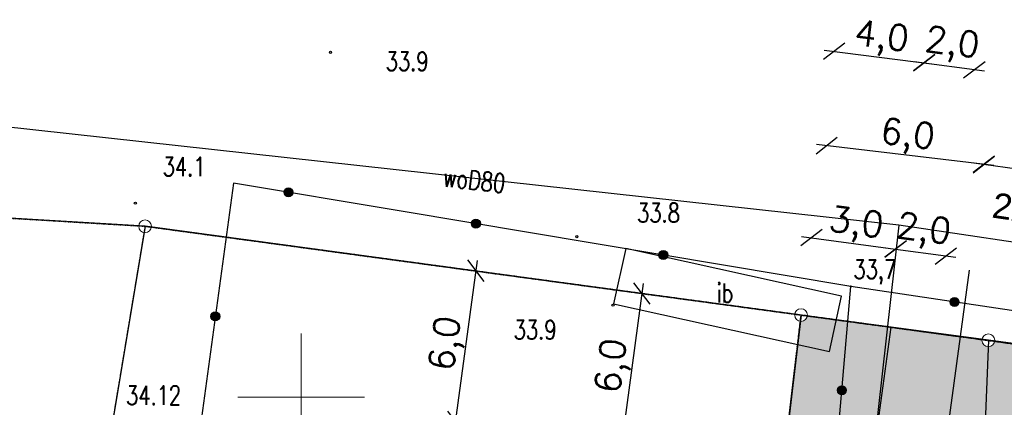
# Model space of a CAD drawing. Header units: inches. Extents: x 6268 to 12323, y 5221 to 42059.
# Tile 26 of 98: x 8095 to 8872, y 7347 to 7653. Entities that reach past the tile are written whole.
import ezdxf
from ezdxf.enums import TextEntityAlignment as Align

# ---------------------------------------------------------------- set-up
doc = ezdxf.new("R2010")
doc.units = ezdxf.units.IN
doc.header["$MEASUREMENT"] = 0
doc.linetypes.add('2', pattern=[1.5, 1, -0.5])
doc.linetypes.add('901', pattern=[0])
doc.layers.get('Defpoints').update_dxf_attribs({"lineweight": 9})
for name, color, linetype in [('202-punkt_graniczny', 7, 'Continuous'), ('218-kontur_uzytku_gruntowego', 7, 'Continuous'), ('219-dzialka_ewidencyjna', 7, 'Continuous'), ('inna_budowla', 7, 'Continuous'), ('inna_budowla-Atr17', 7, 'Continuous'), ('ogrodzenie_trwale', 7, 'Continuous'), ('pikieta_naturalna', 7, 'Continuous'), ('pikieta_naturalna-Atr2', 7, 'Continuous'), ('pikieta_sztuczna-Atr2', 7, 'Continuous'), ('przewod_wodociagowy', 7, 'Continuous'), ('przewod_wodociagowy-Atr1', 7, 'Continuous'), ('rzedna-Atr2', 7, 'Continuous')]:
    doc.layers.add(name, color=color, linetype=linetype)
doc.layers.add('opisy', color=7, linetype='Continuous', lineweight=20)
doc.styles.add('arial', font='arial.ttf', dxfattribs={"height": 1.7})
doc.styles.get("Standard").update_dxf_attribs({"font": 'txt.shx'})
doc.styles.add('STYL_ARIAL', font='simplex', dxfattribs={"width": 0.75, "oblique": 0.1})
doc.dimstyles.new('ISO-25', dxfattribs={"dimtxt": 13, "dimasz": 7, "dimexe": 1, "dimexo": 90, "dimgap": 2.5, "dimtad": 1, "dimdec": 0, "dimtxsty": 'Standard', "dimblk": 'ARCHTICK', "dimcen": 2.5, "dimdle": 8, "dimadec": 0, "dimazin": 0, "dimtfac": 1, "dimtdec": 0, "dimtmove": 1, "dimatfit": 3, "dimldrblk": 'ARCHTICK', "dimfxl": 2, "dimfxlon": 1, "dimarcsym": 0})

# ---------------------------------------------------------------- blocks, each defined once
blk = doc.blocks.new('202')
at = {"color": 0, "linetype": 'Continuous', "lineweight": 0}
blk.add_circle((0, 0), 0.25, dxfattribs=at)
blk = doc.blocks.new('PW01')
at = {"color": 7}
blk.add_polyline3d([(0.045, 0, 0), (0.0318, -0.0318, 0), (0, -0.045, 0), (-0.0318, -0.0318, 0), (-0.045, 0, 0), (-0.0318, 0.0318, 0), (0, 0.045, 0), (0.0318, 0.0318, 0), (0.045, 0, 0)], dxfattribs=at)
blk = doc.blocks.new('801')
at = {"linetype": 'Continuous', "lineweight": 13}
h = blk.add_hatch(color=0, dxfattribs=at)
edge = h.paths.add_edge_path()
edge.add_arc((0, 0), 0.045, 0, 360)
blk = doc.blocks.new('_Oblique')
at = {"color": 0, "linetype": 'ByBlock', "lineweight": -2}
blk.add_line((-0.5, -0.5), (0.5, 0.5), dxfattribs=at)
blk = doc.blocks.new('*D1483')
at = {"color": 0, "lineweight": -2}
blk.add_line((8847.754713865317, 7539.659984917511), (8962.701552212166, 7524.064333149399), dxfattribs=at)
at = {"layer": 'Defpoints', "color": 0}
for p in [(8954.774184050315, 7525.139895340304), (8821.117015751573, 7283.824625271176), (8920.20911777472, 7270.380097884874)]:
    blk.add_point(p, dxfattribs=at)
at = {"color": 0, "lineweight": -2, "xscale": 15, "yscale": 15, "zscale": 15}
for p, rotation in [((8855.682082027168, 7538.584422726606), 172.2734560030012), ((8954.774184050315, 7525.139895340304), 352.2734560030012)]:
    blk.add_blockref('_Oblique', p, dxfattribs=dict(at, rotation=rotation))
at = {"color": 0, "insert": (8907.132774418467, 7545.900206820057), "char_height": 20, "attachment_point": 5, "rotation": 352.2734560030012}
blk.add_mtext('5,0', dxfattribs=at)
blk = doc.blocks.new('_ArchTick')
at = {"color": 0, "linetype": 'ByBlock', "const_width": 0.15}
blk.add_lwpolyline([(-0.5, -0.5), (0.5, 0.5)], dxfattribs=at)
blk = doc.blocks.new('*D1484')
at = {"color": 0, "lineweight": -2}
blk.add_line((8863.62670220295, 7537.644736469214), (8723.693932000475, 7554.195924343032), dxfattribs=at)
at = {"layer": 'Defpoints', "color": 0}
for p in [(8731.638552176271, 7553.256238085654), (8701.444521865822, 7297.979436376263), (8825.488051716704, 7283.3076210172)]:
    blk.add_point(p, dxfattribs=at)
at = {"color": 0, "lineweight": -2}
for p, xscale, yscale, zscale, rotation in [((8731.638552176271, 7553.256238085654), 15.00000000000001, 15.00000000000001, 15.00000000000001, 173.2544203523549), ((8855.682082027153, 7538.584422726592), 15, 15, 15, 353.2544203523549)]:
    blk.add_blockref('_Oblique', p, dxfattribs=dict(at, xscale=xscale, yscale=yscale, zscale=zscale, rotation=rotation))
at = {"color": 0, "insert": (8795.324344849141, 7559.988928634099), "char_height": 20, "attachment_point": 5, "rotation": 353.2544203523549}
blk.add_mtext('6,0', dxfattribs=at)
blk = doc.blocks.new('*D1485')
at = {"color": 0, "lineweight": -2}
blk.add_line((8729.649422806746, 7628.609863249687), (8816.461048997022, 7617.681553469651), dxfattribs=at)
at = {"layer": 'Defpoints', "color": 0}
for p in [(8808.52369387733, 7618.680749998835), (8711.339638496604, 7419.110276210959), (8782.276554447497, 7410.180359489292)]:
    blk.add_point(p, dxfattribs=at)
at = {"color": 0, "lineweight": -2, "xscale": 15, "yscale": 15, "zscale": 15}
for p, rotation in [((8737.586777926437, 7627.610666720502), 172.8250441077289), ((8808.52369387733, 7618.680749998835), 352.8250441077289)]:
    blk.add_blockref('_Oblique', p, dxfattribs=dict(at, rotation=rotation))
at = {"color": 0, "insert": (8774.82464642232, 7637.201441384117), "char_height": 20, "attachment_point": 5, "rotation": 352.8250441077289}
blk.add_mtext('4,0', dxfattribs=at)
blk = doc.blocks.new('*D1486')
at = {"color": 0, "lineweight": -2}
blk.add_line((8800.59632571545, 7619.756312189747), (8856.087902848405, 7612.227376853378), dxfattribs=at)
at = {"layer": 'Defpoints', "color": 0}
for p in [(8848.160534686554, 7613.30293904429), (8764.138760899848, 7291.544199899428), (8803.775601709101, 7286.166388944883)]:
    blk.add_point(p, dxfattribs=at)
at = {"color": 0, "lineweight": -2, "xscale": 15, "yscale": 15, "zscale": 15}
for p, rotation in [((8808.523693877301, 7618.680749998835), 172.273456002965), ((8848.160534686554, 7613.30293904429), 352.2734560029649)]:
    blk.add_blockref('_Oblique', p, dxfattribs=dict(at, rotation=rotation))
at = {"color": 0, "insert": (8830.549257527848, 7632.259464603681), "char_height": 20, "attachment_point": 5, "rotation": 352.27345600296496}
blk.add_mtext('2,0', dxfattribs=at)
blk = doc.blocks.new('*D1507')
at = {"color": 0, "lineweight": -2}
blk.add_line((8568.860508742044, 7310.551235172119), (8587.038989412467, 7444.70842251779), dxfattribs=at)
at = {"layer": 'Defpoints', "color": 0}
for p in [(8585.964795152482, 7436.780868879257), (8777.762612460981, 7410.79200474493), (8761.732520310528, 7292.489924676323)]:
    blk.add_point(p, dxfattribs=at)
at = {"color": 0, "lineweight": -2, "yscale": 15, "zscale": 15}
for p, xscale, rotation in [((8585.964795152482, 7436.780868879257), 14.99999999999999, 82.28334273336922), ((8569.934703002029, 7318.478788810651), 15, 262.2833427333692)]:
    blk.add_blockref('_Oblique', p, dxfattribs=dict(at, xscale=xscale, rotation=rotation))
at = {"color": 0, "insert": (8563.911372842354, 7379.532047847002), "char_height": 20, "attachment_point": 5, "rotation": 82.2833427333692}
blk.add_mtext('6,0', dxfattribs=at)
blk = doc.blocks.new('*D1508')
at = {"color": 0, "lineweight": -2}
blk.add_line((8437.69302112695, 7327.773177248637), (8456.002832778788, 7462.724572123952), dxfattribs=at)
at = {"layer": 'Defpoints', "color": 0}
for p in [(8454.927270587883, 7454.797203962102), (8837.275703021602, 7402.92128382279), (8821.117015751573, 7283.824625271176)]:
    blk.add_point(p, dxfattribs=at)
at = {"color": 0, "lineweight": -2, "xscale": 15, "yscale": 15, "zscale": 15}
for p, rotation in [((8454.927270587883, 7454.797203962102), 82.27345600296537), ((8438.768583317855, 7335.700545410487), 262.2734560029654)]:
    blk.add_blockref('_Oblique', p, dxfattribs=dict(at, rotation=rotation))
at = {"color": 0, "insert": (8432.809879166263, 7397.153516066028), "char_height": 20, "attachment_point": 5, "rotation": 82.27345600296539}
blk.add_mtext('6,0', dxfattribs=at)
blk = doc.blocks.new('*D1513')
at = {"color": 0, "lineweight": -2}
blk.add_line((8711.718552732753, 7481.840133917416), (8793.934681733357, 7470.763684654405), dxfattribs=at)
at = {"layer": 'Defpoints', "color": 0}
for p in [(8786.00630987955, 7471.831823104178), (8711.339638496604, 7419.110276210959), (8777.699023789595, 7410.170103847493)]:
    blk.add_point(p, dxfattribs=at)
at = {"color": 0, "lineweight": -2}
for p, xscale, yscale, zscale, rotation in [((8719.64692458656, 7480.771995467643), 15.00000000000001, 15.00000000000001, 15.00000000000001, 172.3271083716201), ((8786.00630987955, 7471.831823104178), 15, 15, 15, 352.3271083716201)]:
    blk.add_blockref('_Oblique', p, dxfattribs=dict(at, xscale=xscale, yscale=yscale, zscale=zscale, rotation=rotation))
at = {"color": 0, "insert": (8754.718112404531, 7490.341734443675), "char_height": 20, "attachment_point": 5, "rotation": 352.32710837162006}
blk.add_mtext('3,0', dxfattribs=at)
blk = doc.blocks.new('*D1514')
at = {"color": 0, "lineweight": -2}
blk.add_line((8778.132703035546, 7472.870276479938), (8833.63453953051, 7465.339949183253), dxfattribs=at)
at = {"layer": 'Defpoints', "color": 0}
for p in [(8825.70717136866, 7466.415511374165), (8761.732520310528, 7292.489924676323), (8801.379620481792, 7287.110721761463)]:
    blk.add_point(p, dxfattribs=at)
at = {"color": 0, "lineweight": -2, "xscale": 15, "yscale": 15, "zscale": 15}
for p, rotation in [((8786.060071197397, 7471.794714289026), 172.2734560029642), ((8825.70717136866, 7466.415511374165), 352.2734560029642)]:
    blk.add_blockref('_Oblique', p, dxfattribs=dict(at, rotation=rotation))
at = {"color": 0, "insert": (8808.09076452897, 7485.372732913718), "char_height": 20, "attachment_point": 5, "rotation": 352.27345600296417}
blk.add_mtext('2,0', dxfattribs=at)

msp = doc.modelspace()

# ---------------------------------------------------------------- hatches: boundary and pattern name
at = {"transparency": 33554585}
h = msp.add_hatch(color=6, dxfattribs=at)
h.set_gradient(color1=(88, 186, 72), color2=(88, 186, 72))
h.paths.add_polyline_path([(8806.037885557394, 7126.178006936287), (8808.12689826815, 7156.754727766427), (8749.514679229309, 7165.17218105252), (8753.955720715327, 7197.904617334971), (8741.948970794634, 7198.792275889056), (8684.754997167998, 7194.349217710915), (8684.027615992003, 7188.1995404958), (8692.559048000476, 7172.461647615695), (8678.638336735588, 7035.023844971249), (8733.965679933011, 7031.243860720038), (8735.059048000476, 7045.281647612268), (8739.759048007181, 7105.601647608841), (8804.401432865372, 7102.225372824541)])
edge = h.paths.add_edge_path(flags=0)
edge.add_arc((8710.959048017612, 7044.561647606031), 0.2000000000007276, 0, 360)
edge = h.paths.add_edge_path(flags=0)
edge.add_arc((8710.959048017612, 7044.56164760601), 0.4000000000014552, 0, 360)
edge = h.paths.add_edge_path(flags=0)
edge.add_arc((8710.959048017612, 7044.56164760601), 0.5999999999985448, 0, 360)
edge = h.paths.add_edge_path(flags=0)
edge.add_arc((8710.959048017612, 7044.561647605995), 0.7999999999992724, 0, 360)
edge = h.paths.add_edge_path(flags=0)
edge.add_arc((8710.959048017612, 7044.56164760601), 1, 0, 360)
edge = h.paths.add_edge_path(flags=0)
edge.add_arc((8710.959048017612, 7044.561647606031), 1.200000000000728, 0, 360)
edge = h.paths.add_edge_path(flags=0)
edge.add_arc((8710.959048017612, 7044.56164760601), 1.400000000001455, 0, 360)
edge = h.paths.add_edge_path(flags=0)
edge.add_arc((8710.959048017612, 7044.56164760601), 1.599999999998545, 0, 360)
edge = h.paths.add_edge_path(flags=0)
edge.add_arc((8710.959048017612, 7044.561647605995), 1.799999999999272, 0, 360)
edge = h.paths.add_edge_path(flags=16)
edge.add_arc((8710.959048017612, 7044.56164760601), 2, 0, 360)
h.paths.add_polyline_path([(8804.401432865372, 7102.225372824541), (8739.759048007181, 7105.601647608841), (8735.059048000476, 7045.281647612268), (8733.965679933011, 7031.243860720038), (8799.247237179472, 7026.783800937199)])
h.paths.add_polyline_path([(8692.559048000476, 7172.461647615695), (8682.372844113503, 7174.209196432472), (8666.012092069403, 7035.886474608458), (8678.638336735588, 7035.023844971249)])
edge = h.paths.add_edge_path()
edge.add_line((8741.948970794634, 7198.792275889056), (8745.159048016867, 7199.041647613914))
edge.add_line((8745.159048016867, 7199.041647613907), (8754.010131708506, 7198.305650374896))
edge.add_line((8754.010131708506, 7198.305650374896), (8758.63066834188, 7232.361045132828))
edge.add_line((8758.63066834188, 7232.361045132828), (8753.676063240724, 7233.033271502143))
edge.add_line((8753.676063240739, 7233.033271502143), (8761.742779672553, 7292.488532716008))
edge.add_line((8761.742779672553, 7292.488532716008), (8766.224448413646, 7291.88047297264))
edge.add_line((8766.224448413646, 7291.88047297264), (8782.276491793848, 7410.179897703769))
edge.add_line((8782.276491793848, 7410.179897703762), (8748.305683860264, 7414.783458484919))
edge.add_line((8748.305683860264, 7414.783458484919), (8743.929935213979, 7363.974690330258))
edge.add_arc((8743.629048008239, 7360.487647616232), 3.499999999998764, 0, 85.06832210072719, ccw=False)
edge.add_arc((8743.629048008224, 7360.487647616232), 3.5, -94.91287611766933, 0, ccw=False)
edge.add_line((8743.329305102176, 7357.000506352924), (8730.75904800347, 7211.041647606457))
edge.add_line((8730.759048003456, 7211.041647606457), (8691.319433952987, 7219.715624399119))
edge.add_line((8691.319433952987, 7219.715624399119), (8689.011608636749, 7202.705933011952))
edge.add_line((8689.011608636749, 7202.705933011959), (8741.948970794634, 7198.792275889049))
h.paths.add_polyline_path([(8685.77175643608, 7202.945455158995), (8684.754997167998, 7194.349217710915), (8741.948970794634, 7198.792275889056)])
edge = h.paths.add_edge_path()
edge.add_line((8687.845688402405, 7220.479607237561), (8730.759048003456, 7211.041647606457))
edge.add_line((8730.759048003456, 7211.041647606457), (8743.329305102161, 7357.000506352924))
edge.add_arc((8743.629048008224, 7360.487647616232), 3.499999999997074, 179.9999999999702, 265.08712388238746, ccw=False)
edge.add_arc((8743.629048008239, 7360.487647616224), 3.500000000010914, 85.06832210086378, 179.9999999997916, ccw=False)
edge.add_line((8743.929935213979, 7363.974690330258), (8748.305683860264, 7414.783458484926))
edge.add_line((8748.305683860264, 7414.783458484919), (8739.327674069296, 7415.999990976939))
edge.add_line((8739.327674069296, 7415.999990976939), (8733.819048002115, 7390.981647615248))
edge.add_line((8733.819048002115, 7390.981647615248), (8708.668993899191, 7396.531190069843))
edge.add_line((8708.668993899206, 7396.531190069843), (8687.845688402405, 7220.479607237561))
h.paths.add_polyline_path([(8685.77175643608, 7202.945455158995), (8689.011608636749, 7202.705933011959), (8691.319433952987, 7219.715624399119), (8687.845688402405, 7220.479607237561)])
h.paths.add_polyline_path([(8682.372844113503, 7174.209196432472), (8692.559048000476, 7172.461647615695), (8684.027615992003, 7188.1995404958)], flags=17)
h.paths.add_polyline_path([(8697.427048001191, 7154.717647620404), (8710.81990514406, 7154.717647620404), (8710.81990514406, 7177.217647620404), (8697.427048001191, 7177.217647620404)], flags=16)
h.paths.add_polyline_path([(8677.972762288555, 7046.27421903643), (8721.18704800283, 7046.27421903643), (8721.18704800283, 7073.059933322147), (8677.972762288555, 7073.059933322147)])
h.paths.add_polyline_path([(8758.05362482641, 7163.945880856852), (8787.953666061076, 7159.949110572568), (8784.68756785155, 7160.120910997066), (8757.73304800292, 7163.991919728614)], flags=17)
h.paths.add_polyline_path([(8747.455048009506, 7118.386314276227), (8773.883619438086, 7118.386314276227), (8773.883619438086, 7148.386314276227), (8747.455048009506, 7148.386314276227)], flags=16)
h.paths.add_polyline_path([(8737.830762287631, 7076.71021904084), (8784.795048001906, 7076.71021904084), (8784.795048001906, 7103.495933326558), (8737.830762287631, 7103.495933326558)], flags=16)
h.paths.add_polyline_path([(8739.024762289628, 7199.438219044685), (8750.498981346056, 7198.160173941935), (8759.118322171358, 7228.829752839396), (8739.024762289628, 7226.223933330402)])
h = msp.add_hatch(color=6, dxfattribs=at)
h.set_gradient(color1=(88, 186, 72), color2=(88, 186, 72))
h.paths.add_polyline_path([(8739.327674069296, 7415.999990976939), (8716.373769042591, 7419.110276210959, -0.4092581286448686), (8710.83174410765, 7414.816260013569), (8708.668993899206, 7396.531190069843), (8733.819048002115, 7390.981647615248)])
h = msp.add_hatch(color=6, dxfattribs=at)
h.set_gradient(color1=(88, 186, 72), color2=(88, 186, 72))
h.paths.add_polyline_path([(8821.117015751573, 7283.824625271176, 0.4964049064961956), (8770.36014929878, 7322.35110738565), (8782.276554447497, 7410.180359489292), (8779.598328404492, 7410.54326274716), (8766.224448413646, 7291.88047297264), (8801.379620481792, 7287.110721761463), (8793.312904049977, 7227.655460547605), (8788.35829894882, 7228.32768691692), (8783.947245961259, 7195.81627910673), (8800.719048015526, 7194.421647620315), (8801.407963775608, 7185.582475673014), (8807.672488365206, 7184.732523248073)])
h.paths.add_polyline_path([(8801.407963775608, 7185.582475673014), (8800.719048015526, 7194.421647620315), (8783.947245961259, 7195.81627910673), (8782.899462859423, 7188.093655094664)], flags=16)
h.paths.add_polyline_path([(8800.156762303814, 7179.840219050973), (8838.549619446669, 7179.840219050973), (8838.549619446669, 7206.625933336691), (8800.156762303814, 7206.625933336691)], flags=9)
h.paths.add_polyline_path([(8766.654000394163, 7270.198599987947), (8850.463524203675, 7270.198599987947), (8850.463524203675, 7315.91288570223), (8766.654000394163, 7315.91288570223)], flags=9)
h = msp.add_hatch(color=6, dxfattribs=at)
h.set_gradient(color1=(248, 246, 176), color2=(248, 246, 176))
edge = h.paths.add_edge_path()
edge.add_arc((8859.2190480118, 7399.981647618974), 5.000000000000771, 174.8630249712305, 267.68957020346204, ccw=False)
edge.add_line((8854.239130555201, 7400.429332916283), (8782.276554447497, 7410.180359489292))
edge.add_line((8782.276554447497, 7410.180359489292), (8770.36014929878, 7322.35110738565))
edge.add_arc((8781.117015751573, 7283.824625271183), 39.99999999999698, -2.6147972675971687e-12, 105.6001094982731, ccw=False)
edge.add_line((8821.117015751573, 7283.824625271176), (8854.350597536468, 7279.315589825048))
edge.add_line((8854.350597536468, 7279.315589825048), (8859.017479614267, 7394.985712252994))
edge = h.paths.add_edge_path()
edge.add_line((8943.351056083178, 7388.339726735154), (8864.138370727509, 7399.087072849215))
edge.add_arc((8859.2190480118, 7399.981647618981), 5.000000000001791, 267.68957020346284, 349.69343467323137, ccw=False)
edge.add_line((8859.017479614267, 7394.985712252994), (8854.350597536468, 7279.315589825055))
edge.add_line((8854.350597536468, 7279.315589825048), (8934.678302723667, 7268.416961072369))
edge.add_line((8934.678302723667, 7268.416961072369), (8935.483048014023, 7269.34564761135))
edge.add_line((8935.483048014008, 7269.34564761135), (8938.54808751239, 7270.245662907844))
edge.add_line((8938.54808751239, 7270.245662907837), (8943.351056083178, 7388.339726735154))
h.paths.add_polyline_path([(9014.419048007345, 7337.981647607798), (9010.181116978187, 7345.044866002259), (8972.219048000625, 7350.181647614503), (8976.768196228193, 7383.805786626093), (8943.351056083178, 7388.339726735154), (8938.53956584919, 7270.036134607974), (8940.891048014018, 7269.34564761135), (8942.63076242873, 7267.337994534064), (9066.061735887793, 7250.591240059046)])
edge = h.paths.add_edge_path()
edge.add_line((9105.61234583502, 7366.324588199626), (9037.365269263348, 7375.584152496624))
edge.add_line((9037.365269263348, 7375.584152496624), (9032.819048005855, 7341.98164761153))
edge.add_line((9032.81904800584, 7341.981647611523), (9010.181116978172, 7345.044866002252))
edge.add_line((9010.181116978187, 7345.044866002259), (9014.419048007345, 7337.981647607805))
edge.add_line((9014.41904800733, 7337.981647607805), (9066.061735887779, 7250.591240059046))
edge.add_line((9066.061735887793, 7250.591240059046), (9374.174630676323, 7208.787381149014))
edge.add_arc((9374.87504801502, 7208.073647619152), 1.000000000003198, 30.086415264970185, 134.4604967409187, ccw=False)
edge.add_line((9375.740318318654, 7208.574953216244), (9455.306468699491, 7197.779649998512))
edge.add_line((9455.306468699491, 7197.779649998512), (9440.075534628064, 7085.520942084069))
edge.add_line((9440.07553462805, 7085.520942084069), (9459.027289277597, 7084.141117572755))
edge.add_line((9459.027289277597, 7084.141117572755), (9586.504141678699, 7284.661323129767))
edge.add_line((9586.504141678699, 7284.66132312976), (9586.617340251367, 7301.0632334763))
edge.add_line((9586.617340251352, 7301.0632334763), (9499.173493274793, 7312.406568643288))
edge.add_arc((9499.039048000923, 7311.415647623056), 1.000000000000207, 0, 82.27345600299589, ccw=False)
edge.add_arc((9499.039048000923, 7311.415647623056), 1, -180, 0, ccw=False)
edge.add_arc((9499.039048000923, 7311.415647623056), 1, 82.27345600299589, 180, ccw=False)
edge.add_line((9499.173493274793, 7312.406568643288), (9106.778720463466, 7365.964775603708))
edge.add_arc((9106.429048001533, 7366.901647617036), 0.9999999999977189, 215.2439823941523, 290.46728273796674, ccw=False)
edge = h.paths.add_edge_path(flags=0)
edge.add_arc((9058.119048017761, 7307.041647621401), 0.2000000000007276, 0, 360)
edge = h.paths.add_edge_path(flags=0)
edge.add_arc((9058.119048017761, 7307.041647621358), 0.5999999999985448, 0, 360)
edge = h.paths.add_edge_path(flags=0)
edge.add_arc((9058.119048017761, 7307.041647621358), 1, 0, 360)
edge = h.paths.add_edge_path(flags=16)
edge.add_arc((9058.119048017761, 7307.041647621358), 1.400000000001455, 0, 360)
edge = h.paths.add_edge_path(flags=16)
edge.add_arc((9058.119048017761, 7307.041647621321), 1.799999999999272, 0, 360)
edge = h.paths.add_edge_path(flags=0)
edge.add_arc((9259.059048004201, 7229.841647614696), 0.2000000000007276, 0, 360)
edge = h.paths.add_edge_path(flags=0)
edge.add_arc((9259.059048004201, 7229.841647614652), 0.5999999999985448, 0, 360)
edge = h.paths.add_edge_path(flags=0)
edge.add_arc((9259.059048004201, 7229.841647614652), 1, 0, 360)
edge = h.paths.add_edge_path(flags=16)
edge.add_arc((9259.059048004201, 7229.841647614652), 1.400000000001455, 0, 360)
edge = h.paths.add_edge_path(flags=16)
edge.add_arc((9259.059048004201, 7229.841647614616), 1.799999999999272, 0, 360)
edge = h.paths.add_edge_path(flags=0)
edge.add_arc((9322.899048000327, 7236.661647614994), 0.2000000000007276, 0, 360)
edge = h.paths.add_edge_path(flags=0)
edge.add_arc((9322.899048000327, 7236.66164761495), 0.5999999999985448, 0, 360)
edge = h.paths.add_edge_path(flags=0)
edge.add_arc((9322.899048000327, 7236.66164761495), 1, 0, 360)
edge = h.paths.add_edge_path(flags=16)
edge.add_arc((9322.899048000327, 7236.66164761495), 1.400000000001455, 0, 360)
edge = h.paths.add_edge_path(flags=16)
edge.add_arc((9322.899048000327, 7236.661647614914), 1.799999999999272, 0, 360)
edge = h.paths.add_edge_path(flags=16)
edge.add_arc((9449.97904800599, 7120.301647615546), 1, 0, 360)
edge = h.paths.add_edge_path(flags=0)
edge.add_arc((9563.979048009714, 7285.601647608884), 0.2000000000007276, 0, 360)
edge = h.paths.add_edge_path(flags=0)
edge.add_arc((9563.979048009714, 7285.601647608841), 0.5999999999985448, 0, 360)
edge = h.paths.add_edge_path(flags=0)
edge.add_arc((9563.979048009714, 7285.601647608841), 1, 0, 360)
edge = h.paths.add_edge_path(flags=16)
edge.add_arc((9563.979048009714, 7285.601647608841), 1.400000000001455, 0, 360)
edge = h.paths.add_edge_path(flags=16)
edge.add_arc((9563.979048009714, 7285.601647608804), 1.799999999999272, 0, 360)
edge = h.paths.add_edge_path()
edge.add_line((9586.419048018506, 7215.581647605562), (9586.579508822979, 7295.581647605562))
edge.add_line((9586.579508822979, 7295.581647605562), (9590.641485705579, 7291.169336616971))
edge.add_line((9590.641485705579, 7291.169336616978), (9459.027289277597, 7084.141117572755))
edge.add_line((9459.027289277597, 7084.141117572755), (9463.980838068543, 7083.426655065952))
edge.add_line((9463.980838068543, 7083.426655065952), (9463.793705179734, 7080.709377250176))
edge.add_line((9463.79370517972, 7080.709377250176), (9528.579048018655, 7075.301647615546))
edge.add_line((9528.579048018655, 7075.301647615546), (9517.997100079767, 6936.179621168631))
edge.add_line((9517.997100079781, 6936.179621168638), (9583.592379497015, 6931.69803767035))
edge.add_line((9583.592379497, 6931.69803767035), (9583.985823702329, 6937.456734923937))
edge.add_line((9583.985823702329, 6937.456734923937), (9584.563986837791, 7003.542533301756))
edge.add_line((9584.563986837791, 7003.542533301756), (9585.516797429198, 7112.451671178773))
edge.add_arc((9582.667048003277, 7114.483647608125), 3.499999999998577, 180, 324.5097299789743, ccw=False)
edge.add_arc((9582.667048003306, 7114.483647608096), 3.500000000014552, 34.4877713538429, 179.9999999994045, ccw=False)
edge.add_line((9585.551912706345, 7116.465453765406), (9586.419048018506, 7215.58164760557))
edge = h.paths.add_edge_path(flags=0)
edge.add_arc((9584.679048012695, 7215.781647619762), 0.2000000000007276, 0, 360)
edge = h.paths.add_edge_path(flags=0)
edge.add_arc((9584.679048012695, 7215.781647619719), 0.5999999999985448, 0, 360)
edge = h.paths.add_edge_path(flags=16)
edge.add_arc((9584.679048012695, 7215.781647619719), 1, 0, 360)
edge = h.paths.add_edge_path(flags=16)
edge.add_arc((9584.679048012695, 7215.781647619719), 1.400000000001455, 0, 360)
edge = h.paths.add_edge_path(flags=17)
edge.add_arc((9584.679048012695, 7215.781647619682), 1.799999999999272, 0, 360)
edge = h.paths.add_edge_path(flags=0)
edge.add_arc((9580.779048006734, 7019.341647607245), 0.2000000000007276, 0, 360)
edge = h.paths.add_edge_path(flags=0)
edge.add_arc((9580.779048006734, 7019.341647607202), 0.5999999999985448, 0, 360)
edge = h.paths.add_edge_path(flags=0)
edge.add_arc((9580.779048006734, 7019.341647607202), 1, 0, 360)
edge = h.paths.add_edge_path(flags=16)
edge.add_arc((9580.779048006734, 7019.341647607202), 1.400000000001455, 0, 360)
edge = h.paths.add_edge_path(flags=16)
edge.add_arc((9580.779048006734, 7019.341647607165), 1.799999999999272, 0, 360)
edge = h.paths.add_edge_path(flags=16)
edge.add_arc((9579.141048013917, 6964.527647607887), 3.5, 0, 360)
edge = h.paths.add_edge_path(flags=16)
edge.add_arc((9579.141048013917, 6964.527647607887), 3.150000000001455, 0, 360)
edge = h.paths.add_edge_path(flags=0)
edge.add_arc((9579.141048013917, 6964.527647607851), 2.799999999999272, 0, 360)
edge = h.paths.add_edge_path(flags=0)
edge.add_arc((9579.141048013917, 6964.527647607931), 2.450000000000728, 0, 360)
edge = h.paths.add_edge_path(flags=0)
edge.add_arc((9579.141048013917, 6964.527647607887), 2.099999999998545, 0, 360)
edge = h.paths.add_edge_path(flags=0)
edge.add_arc((9579.141048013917, 6964.527647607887), 1.75, 0, 360)
edge = h.paths.add_edge_path(flags=0)
edge.add_arc((9579.141048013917, 6964.527647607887), 1.400000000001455, 0, 360)
edge = h.paths.add_edge_path(flags=0)
edge.add_arc((9579.141048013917, 6964.527647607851), 1.049999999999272, 0, 360)
edge = h.paths.add_edge_path(flags=0)
edge.add_arc((9579.141048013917, 6964.527647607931), 0.7000000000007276, 0, 360)
h.paths.add_polyline_path([(9528.579048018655, 7075.301647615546), (9463.79370517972, 7080.709377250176), (9459.157386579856, 7013.387348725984), (9458.537831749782, 7004.957961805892), (9488.186270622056, 7002.349231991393), (9487.694279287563, 6995.148136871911), (9484.341555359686, 6946.075557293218), (9486.548979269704, 6938.32821144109), (9517.997100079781, 6936.179621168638)])
h.paths.add_polyline_path([(8821.573286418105, 7314.911161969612), (8834.33008196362, 7315.47046612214), (8850.463524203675, 7315.91288570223), (8809.668646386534, 7314.633788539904)], flags=16)
h.paths.add_polyline_path([(8868.078762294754, 7267.648219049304), (8906.471619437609, 7267.648219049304), (8906.471619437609, 7294.433933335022), (8868.078762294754, 7294.433933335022)])
h.paths.add_polyline_path([(8994.3749469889, 7334.313920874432), (9021.361963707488, 7288.657728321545), (9040.731257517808, 7300.106765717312), (9013.74424079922, 7345.762958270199)], flags=16)
h.paths.add_polyline_path([(9308.549185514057, 7235.512332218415), (9321.371190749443, 7272.268690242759), (9293.04519007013, 7282.149868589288), (9280.223184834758, 7245.393510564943)], flags=16)
h.paths.add_polyline_path([(9061.054762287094, 7284.670219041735), (9104.26904800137, 7284.670219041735), (9104.26904800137, 7311.455933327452), (9061.054762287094, 7311.455933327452)], flags=16)
h.paths.add_polyline_path([(9211.586762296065, 7236.822219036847), (9254.80104801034, 7236.822219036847), (9254.80104801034, 7263.607933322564), (9211.586762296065, 7263.607933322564)], flags=16)
h.paths.add_polyline_path([(9326.94076229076, 7231.58421904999), (9365.333619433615, 7231.58421904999), (9365.333619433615, 7258.369933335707), (9326.94076229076, 7258.369933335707)], flags=16)
h.paths.add_polyline_path([(9519.996762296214, 7256.022219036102), (9563.21104801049, 7256.022219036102), (9563.21104801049, 7282.807933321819), (9519.996762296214, 7282.807933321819)], flags=16)
h.paths.add_polyline_path([(9429.27276229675, 7143.942219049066), (9472.487048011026, 7143.942219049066), (9472.487048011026, 7170.727933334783), (9429.27276229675, 7170.727933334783)], flags=17)
h.paths.add_polyline_path([(9527.775002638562, 7172.097356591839), (9547.31909485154, 7202.839335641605), (9528.331401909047, 7214.910686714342), (9508.787309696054, 7184.168707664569)], flags=16)
h.paths.add_polyline_path([(9504.580762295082, 7076.698219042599), (9555.830762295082, 7076.698219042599), (9555.830762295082, 7103.483933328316), (9504.580762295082, 7103.483933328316)], flags=16)
h.paths.add_polyline_path([(9529.210762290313, 7000.118219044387), (9572.425048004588, 7000.118219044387), (9572.425048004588, 7026.903933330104), (9529.210762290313, 7026.903933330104)], flags=16)

# ---------------------------------------------------------------- linework, layer by layer
at = {"color": 1}
msp.add_line((8784.054608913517, 7010.658325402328), (8844.356314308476, 7455.108514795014), dxfattribs=at)
at = {"color": 1, "linetype": '2', "lineweight": 30, "ltscale": 50}
for p, q in [((8612.518871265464, 6582.753221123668), (8711.419048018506, 7419.781647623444)), ((8711.419048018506, 7419.781647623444), (9627.019048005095, 7295.581647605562))]:
    msp.add_line(p, q, dxfattribs=at)
for p, q in [((8711.419048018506, 7419.781647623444), (8666.012092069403, 7035.886474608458)), ((8859.019048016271, 7399.781647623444), (8711.419048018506, 7419.781647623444)), ((8782.276554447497, 7410.180359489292), (8770.36014929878, 7322.35110738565)), ((9586.617340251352, 7301.0632334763), (8859.209933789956, 7399.755748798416))]:
    msp.add_line(p, q)
at = {"layer": '218-kontur_uzytku_gruntowego', "color": 3, "linetype": '2'}
for points in [[(7698.819048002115, 7519.381647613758, 0), (8193.619048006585, 7489.781647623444, 0)], [(8193.619048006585, 7489.781647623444, 0), (8065.419048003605, 6720.981647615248, 0)], [(8193.619048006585, 7489.781647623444, 0), (8711.419048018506, 7419.781647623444, 0)], [(8711.419048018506, 7419.781647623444, 0), (8193.619048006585, 7489.781647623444, 0)], [(8612.41904801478, 6582.781647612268, 0), (8711.419048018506, 7419.781647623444, 0)], [(8711.419048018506, 7419.781647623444, 0), (8859.019048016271, 7399.781647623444, 0)], [(8859.019048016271, 7399.781647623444, 0), (8711.419048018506, 7419.781647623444, 0)], [(8859.019048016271, 7399.781647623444, 0), (9627.019048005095, 7295.581647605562, 0)]]:
    msp.add_polyline3d(points, dxfattribs=at)
at = {"layer": '219-dzialka_ewidencyjna', "color": 7}
for points in [[(8193.619048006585, 7489.781647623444, 0), (7358.619048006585, 7539.381647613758, 0)], [(8193.619048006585, 7489.781647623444, 0), (8065.419048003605, 6720.981647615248, 0)], [(8711.419048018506, 7419.781647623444, 0), (8193.619048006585, 7489.781647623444, 0)], [(8711.419048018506, 7419.781647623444, 0), (8612.41904801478, 6582.781647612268, 0)], [(8859.2190480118, 7399.981647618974, 0), (8711.419048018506, 7419.781647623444, 0)], [(8859.2190480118, 7399.981647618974, 0), (8823.819048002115, 6522.581647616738, 0)], [(9627.41904801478, 7296.181647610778, 0), (8859.2190480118, 7399.981647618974, 0)]]:
    msp.add_polyline3d(points, dxfattribs=at)
at = {"layer": 'inna_budowla', "color": 7}
msp.add_polyline3d([(8573.01904800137, 7472.181647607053, 0), (8563.419048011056, 7428.581647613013, 0), (8733.819048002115, 7390.981647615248, 0), (8743.419048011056, 7434.581647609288, 0), (8573.01904800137, 7472.181647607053, 0)], dxfattribs=at)
at = {"layer": 'ogrodzenie_trwale', "color": 7, "linetype": '901'}
for points in [[(8263.419048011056, 7523.781647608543, 0), (8231.01904800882, 7286.781647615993, 0)], [(8395.81904801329, 7501.781647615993, 0), (8263.419048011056, 7523.781647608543, 0)], [(8750.67904800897, 7442.341647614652, 0), (8395.81904801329, 7501.781647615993, 0)], [(8730.759048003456, 7211.041647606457, 0), (8750.67904800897, 7442.341647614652, 0)], [(9129.259048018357, 7385.76164761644, 0), (8750.67904800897, 7442.341647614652, 0)]]:
    msp.add_polyline3d(points, dxfattribs=at)
at = {"layer": 'ogrodzenie_trwale', "color": 7}
for centre, radius in [((8306.843048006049, 7516.56564761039), 3.5), ((8306.843048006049, 7516.56564761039), 3.15), ((8306.843048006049, 7516.56564761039), 2.8), ((8306.843048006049, 7516.56564761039), 2.45), ((8306.843048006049, 7516.56564761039), 2.1), ((8306.843048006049, 7516.56564761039), 1.75), ((8306.843048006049, 7516.56564761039), 1.4), ((8306.843048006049, 7516.56564761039), 1.05), ((8306.843048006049, 7516.56564761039), 0.7000000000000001), ((8454.80104801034, 7491.901647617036), 3.5), ((8454.80104801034, 7491.901647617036), 3.15), ((8454.80104801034, 7491.901647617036), 2.8), ((8454.80104801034, 7491.901647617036), 2.45), ((8454.80104801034, 7491.901647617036), 2.1), ((8454.80104801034, 7491.901647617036), 1.75), ((8454.80104801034, 7491.901647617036), 1.4), ((8454.80104801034, 7491.901647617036), 1.05), ((8454.80104801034, 7491.901647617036), 0.7000000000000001), ((8602.741048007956, 7467.121647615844), 3.5), ((8602.741048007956, 7467.121647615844), 3.15), ((8602.741048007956, 7467.121647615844), 2.8), ((8602.741048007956, 7467.121647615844), 2.45), ((8602.741048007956, 7467.121647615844), 2.1), ((8602.741048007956, 7467.121647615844), 1.75), ((8602.741048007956, 7467.121647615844), 1.4), ((8602.741048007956, 7467.121647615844), 1.05), ((8602.741048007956, 7467.121647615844), 0.7000000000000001), ((8832.55504800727, 7430.105647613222), 3.5), ((8832.55504800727, 7430.105647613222), 3.15), ((8832.55504800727, 7430.105647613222), 2.8), ((8832.55504800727, 7430.105647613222), 2.45), ((8832.55504800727, 7430.105647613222), 2.1), ((8832.55504800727, 7430.105647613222), 1.75), ((8832.55504800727, 7430.105647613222), 1.4), ((8832.55504800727, 7430.105647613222), 1.05), ((8832.55504800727, 7430.105647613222), 0.7000000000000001), ((8249.063048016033, 7418.777647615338), 3.5), ((8249.063048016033, 7418.777647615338), 3.15), ((8249.063048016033, 7418.777647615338), 2.8), ((8249.063048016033, 7418.777647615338), 2.45), ((8249.063048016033, 7418.777647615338), 2.1), ((8249.063048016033, 7418.777647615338), 1.75), ((8249.063048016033, 7418.777647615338), 1.4), ((8249.063048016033, 7418.777647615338), 1.05), ((8249.063048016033, 7418.777647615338), 0.7000000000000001), ((8743.629048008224, 7360.487647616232), 3.5), ((8743.629048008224, 7360.487647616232), 3.15), ((8743.629048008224, 7360.487647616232), 2.8), ((8743.629048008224, 7360.487647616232), 2.45), ((8743.629048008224, 7360.487647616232), 2.1), ((8743.629048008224, 7360.487647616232), 1.75), ((8743.629048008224, 7360.487647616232), 1.4), ((8743.629048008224, 7360.487647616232), 1.05), ((8743.629048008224, 7360.487647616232), 0.7000000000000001)]:
    msp.add_circle(centre, radius, dxfattribs=at)
at = {"layer": 'opisy', "color": 7}
for points in [[(8316.819048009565, 7305.181647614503, 0), (8316.819048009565, 7405.181647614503, 0)], [(8266.819048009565, 7355.181647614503, 0), (8366.819048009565, 7355.181647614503, 0)]]:
    msp.add_polyline3d(points, dxfattribs=at)
at = {"layer": 'przewod_wodociagowy', "color": 5}
for points in [[(8788.619048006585, 7490.581647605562, 0), (7935.219048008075, 7584.381647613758, 0)], [(9834.41904800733, 7564.781647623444, 0), (9814.2190480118, 7534.981647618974, 0), (9774.819048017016, 7428.381647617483, 0), (9212.41904801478, 7427.581647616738, 0), (8788.619048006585, 7490.581647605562, 0)], [(8788.619048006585, 7490.581647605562, 0), (8755.619048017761, 7197.781647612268, 0)]]:
    msp.add_polyline3d(points, dxfattribs=at)

# ---------------------------------------------------------------- block references
at = {"layer": '202-punkt_graniczny', "color": 7, "xscale": 20, "yscale": 20, "zscale": 20}
for p in [(8193.619048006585, 7489.781647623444), (8711.419048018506, 7419.781647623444), (8859.2190480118, 7399.981647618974)]:
    msp.add_blockref('202', p, dxfattribs=at)
at = {"layer": 'pikieta_naturalna', "color": 7, "xscale": 20, "yscale": 20, "zscale": 20}
for p in [(8340.019048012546, 7626.781647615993), (8186.01904800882, 7507.981647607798), (8534.41904800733, 7481.581647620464), (8563.01904800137, 7427.581647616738)]:
    msp.add_blockref('PW01', p, dxfattribs=at)
at = {"layer": 'pikieta_sztuczna-Atr2', "color": 7, "xscale": 20, "yscale": 20, "zscale": 20}
msp.add_blockref('801', (8750.67904800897, 7442.341647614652, 674.6600000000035), dxfattribs=at)

# ---------------------------------------------------------------- texts
at = {"insert": (8864.18404599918, 7516.564313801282), "char_height": 19.99999999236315, "attachment_point": 1, "rotation": 351.68371917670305, "style": 'arial'}
msp.add_mtext_dynamic_manual_height_columns('\\A1;{\\C240;\\c2367469;2x2,5}', width=850.0831900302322, gutter_width=12.49999999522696, heights=[-24.0381991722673], dxfattribs=at)
at = {"layer": 'inna_budowla-Atr17', "color": 7, "style": 'STYL_ARIAL', "width": 0.75}
msp.add_text('ib', height=15, dxfattribs=at).set_placement((8644.819048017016, 7425.215647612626), align=Align.BOTTOM_LEFT)
at = {"layer": 'pikieta_naturalna-Atr2', "color": 7, "style": 'STYL_ARIAL', "width": 0.75}
for s, p in [('33.9', (8383.619048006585, 7607.81564761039)), ('34.1', (8207.61904801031, 7524.815647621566)), ('33.8', (8582.019048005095, 7488.415647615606)), ('33.9', (8484.61904800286, 7396.2156476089))]:
    msp.add_text(s, height=15, dxfattribs=at).set_placement(p, align=Align.BOTTOM_LEFT)
at = {"layer": 'pikieta_sztuczna-Atr2', "color": 7, "style": 'STYL_ARIAL', "width": 0.75}
msp.add_text('33,7', height=15, dxfattribs=at).set_placement((8752.785048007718, 7463.443647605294), align=Align.TOP_LEFT)
at = {"layer": 'przewod_wodociagowy-Atr1', "color": 5, "style": 'STYL_ARIAL', "width": 0.75}
msp.add_text('woD80', height=15, rotation=353.7270000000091, dxfattribs=at).set_placement((8429.083048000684, 7528.739647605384), align=Align.MIDDLE_LEFT)
at = {"layer": 'rzedna-Atr2', "color": 34, "style": 'STYL_ARIAL', "width": 0.75}
msp.add_text('34.12', height=15, dxfattribs=at).set_placement((8178.717048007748, 7344.507647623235), align=Align.BOTTOM_LEFT)

# ---------------------------------------------------------------- dimensions: what is measured, and where the dimension line sits
at = {"color": 1}
for p1, p2, distance, text, picture, middle in [((8711.339638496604, 7419.110276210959), (8782.276554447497, 7410.180359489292), 210.14596158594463, '4,0', '*D1485', (8774.82464642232, 7637.201441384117)), ((8764.138760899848, 7291.544199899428), (8803.775601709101, 7286.166388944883), 330.1338284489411, '2,0', '*D1486', (8830.549257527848, 7632.259464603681)), ((8825.488051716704, 7283.3076210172), (8701.444521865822, 7297.979436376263), -257.0562680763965, '6,0', '*D1484', (8795.324344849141, 7559.988928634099)), ((8821.117015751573, 7283.824625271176), (8920.20911777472, 7270.380097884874), 257.0939482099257, '5,0', '*D1483', (8907.132774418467, 7545.900206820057)), ((8711.339638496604, 7419.110276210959), (8777.699023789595, 7410.170103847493), 62.2187963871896, '3,0', '*D1513', (8754.718112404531, 7490.341734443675)), ((8761.732520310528, 7292.489924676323), (8801.379620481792, 7287.110721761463), 180.94760929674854, '2,0', '*D1514', (8808.09076452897, 7485.372732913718)), ((8821.117015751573, 7283.824625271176), (8837.275703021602, 7402.92128382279), 385.8515710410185, '6,0', '*D1508', (8432.809879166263, 7397.153516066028)), ((8761.732520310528, 7292.489924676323), (8777.762612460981, 7410.79200474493), 193.5505716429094, '6,0', '*D1507', (8563.911372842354, 7379.532047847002))]:
    dim = msp.add_aligned_dim(p1=p1, p2=p2, distance=distance, text=text, dimstyle='ISO-25', override={"dimtxt": 20, "dimasz": 15, "dimblk1": 'Oblique', "dimblk2": 'Oblique', "dimsah": 1, "dimse1": 1, "dimse2": 1, "dimtmove": 2}, dxfattribs=at)
    dim.commit()
    dim.dimension.update_dxf_attribs({"geometry": picture, "text_midpoint": middle})

doc.saveas('drawing.dxf')
